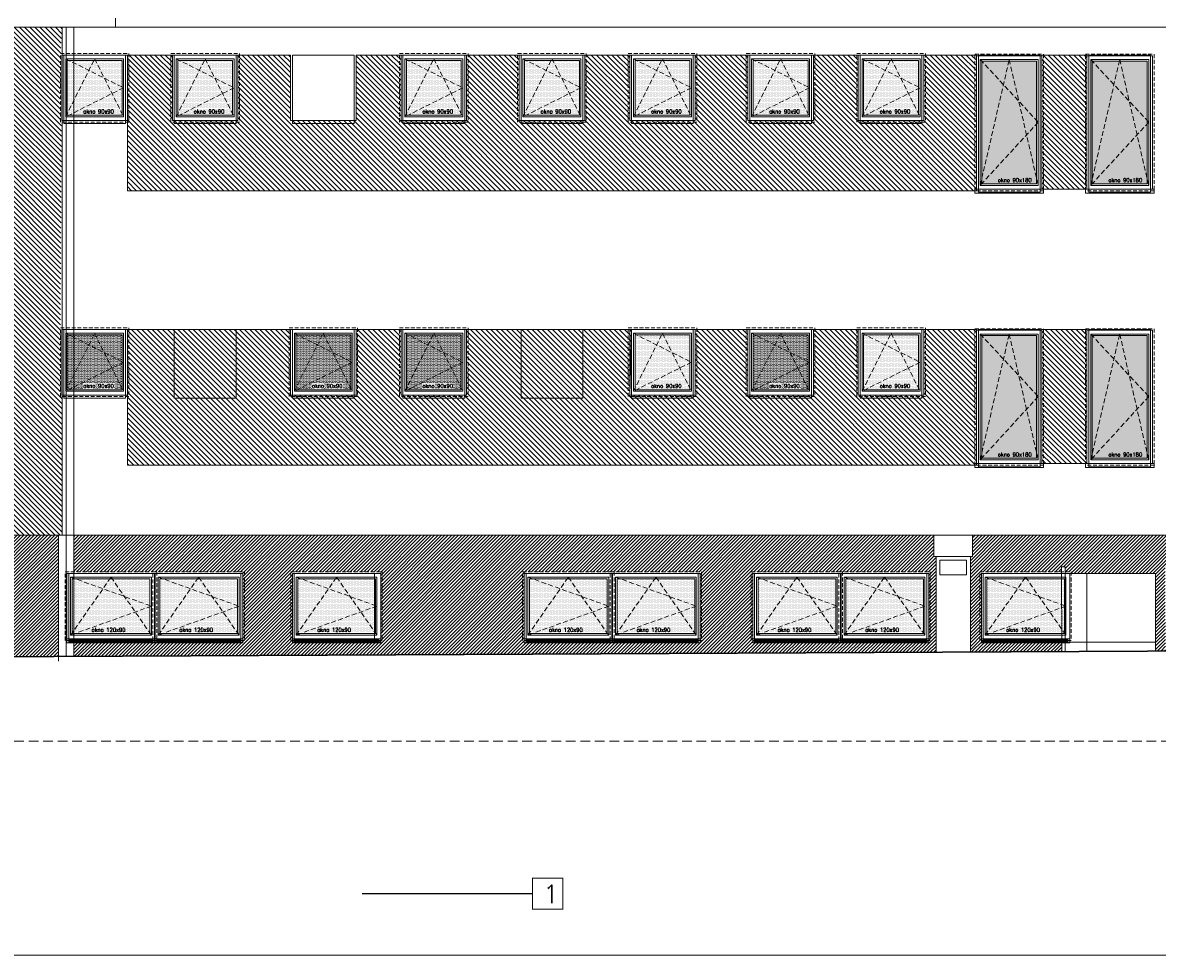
# Model space of a CAD drawing. Header units: millimetres. Extents: x 23192 to 177760, y -399809 to -79279.
# Tile 61 of 256: x 79166 to 80655, y -238865 to -237642. Entities that reach past the tile are written whole.
import ezdxf

# ---------------------------------------------------------------- set-up
doc = ezdxf.new("R2010")
doc.units = ezdxf.units.MM
for name, pattern in [('CACHE', [9.525, 6.35, -3.175]), ('CARKOVANA', [7.5, 5, -2.5]), ('HIDDEN', [9.525, 6.35, -3.175])]:
    doc.linetypes.add(name, pattern=pattern)
doc.layers.get('0').update_dxf_attribs({"lineweight": 0})
for name, color, linetype, lineweight in [('! opisy okien elewacja', 7, 'Continuous', 0), ('!! 0_ Istn-okna', 6, 'Continuous', 13), ('!! 0_ Istn-sciany', 3, 'Continuous', 30), ('!! 0_ WIDOK ELEWACJA', 4, 'Continuous', 0), ('!! 0_Istn-cienka', 4, 'Continuous', 9), ('!! 1_Hatch dach', 252, 'Continuous', 5), ('!! 2_NOWE OKNA WIDOk - remont', 140, 'Continuous', 5), ('!! 2_TYNK OBRYS', 252, 'Continuous', 13)]:
    doc.layers.add(name, color=color, linetype=linetype, lineweight=lineweight)
doc.layers.add('!! 1_ELEWACJA KOLOR', color=7, linetype='Continuous', lineweight=13, true_color=0x6888bb)
doc.layers.add('!! 2_ELEWACJA COKÓŁ', color=9, linetype='Continuous', lineweight=13, true_color=0x808080)
doc.layers.add('!!_1  OPISY ELEWACJE', color=250, linetype='Continuous')
doc.styles.add('TXT', font='simplex.shx')
pattern_1 = [(225, (130878.9713, -429739.2704), (2.24506403, -2.24506403), [])]

# ---------------------------------------------------------------- blocks, each defined once
blk = doc.blocks.new('okno 90x90')
at = {"layer": '!! 1_Hatch dach', "true_color": 0x575757}
h = blk.add_hatch(dxfattribs=at)
h.set_pattern_fill('DOTS', color=251)
h.set_pattern_definition([(0, (-9634.3096, -11214.1331), (0.79375, 1.5875), [0, -1.5875])])
h.paths.add_polyline_path([(7, 79), (79, 79), (79, 7), (7, 7)])
at = {"layer": '!! 0_ Istn-okna', "linetype": 'CARKOVANA', "lineweight": 5}
blk.add_lwpolyline([(-2, 88), (88, 88), (88, -2), (-2, -2)], close=True, dxfattribs=at)
at = {"layer": '!! 0_ Istn-okna'}
for points in [[(0, 86), (86, 86), (86, 0), (0, 0)], [(5, 81), (81, 81), (81, 5), (5, 5)], [(7, 79), (79, 79), (79, 7), (7, 7)]]:
    blk.add_lwpolyline(points, close=True, dxfattribs=at)
at = {"layer": '!! 1_Hatch dach', "color": 251, "linetype": 'CACHE', "true_color": 0x575757}
for points in [[(5, 5), (43, 81), (81, 5)], [(5, 81), (81, 43), (5, 5)]]:
    blk.add_lwpolyline(points, dxfattribs=at)
at = {"insert": (28.1, 14.4), "char_height": 5, "attachment_point": 1, "style": 'TXT'}
blk.add_mtext_dynamic_manual_height_columns('okno 90x90', width=52.63, gutter_width=75, heights=[0], dxfattribs=at)
blk = doc.blocks.new('okno 115x115')
at = {"layer": '!! 1_Hatch dach', "true_color": 0x575757}
h = blk.add_hatch(dxfattribs=at)
h.set_pattern_fill('DOTS', color=251, angle=360)
h.set_pattern_definition([(360, (-21873.4686, 1906.5186), (0.79375, 1.5875), [0, -1.5875])])
h.paths.add_polyline_path([(-12259.7, 13266.7), (-12157.7, 13266.7), (-12157.7, 13194.7), (-12259.7, 13194.7)])
h = blk.add_hatch(dxfattribs=at)
h.set_pattern_fill('ANSI31', color=251, scale=0.2, angle=360)
h.paths.add_polyline_path([(-12264.2, 13187.7), (-12153.2, 13187.7), (-12153.2, 13182.7), (-12264.2, 13182.7)])
at = {"layer": '!! 0_ Istn-okna', "linetype": 'CARKOVANA', "lineweight": 5}
blk.add_lwpolyline([(-12268.7, 13275.7), (-12148.7, 13275.7), (-12148.7, 13185.7), (-12268.7, 13185.7)], close=True, dxfattribs=at)
at = {"layer": '!! 0_ Istn-okna'}
for points in [[(-12266.7, 13273.7), (-12150.7, 13273.7), (-12150.7, 13187.7), (-12266.7, 13187.7)], [(-12261.7, 13268.7), (-12155.7, 13268.7), (-12155.7, 13192.7), (-12261.7, 13192.7)], [(-12259.7, 13266.7), (-12157.7, 13266.7), (-12157.7, 13194.7), (-12259.7, 13194.7)], [(-12266.7, 13187.7), (-12150.7, 13187.7), (-12150.7, 13182.7), (-12266.7, 13182.7)]]:
    blk.add_lwpolyline(points, close=True, dxfattribs=at)
at = {"layer": '!! 1_Hatch dach', "color": 251, "linetype": 'CACHE', "true_color": 0x575757}
for points in [[(-12261.7, 13192.7), (-12208.7, 13268.7), (-12155.7, 13192.7)], [(-12261.7, 13268.7), (-12155.7, 13230.7), (-12261.7, 13192.7)]]:
    blk.add_lwpolyline(points, dxfattribs=at)
at = {"insert": (-12234.1, 13202.1), "char_height": 5, "attachment_point": 1, "style": 'TXT'}
blk.add_mtext_dynamic_manual_height_columns('okno 120x90', width=52.63, gutter_width=75, heights=[0], dxfattribs=at)
blk = doc.blocks.new('okno 90x180')
at = {"layer": '!! 1_Hatch dach', "true_color": 0x575757}
h = blk.add_hatch(dxfattribs=at)
h.set_pattern_fill('DOTS', color=251)
h.set_pattern_definition([(0, (-9632.3096, -11392.1331), (0.79375, 1.5875), [0, -1.5875])])
h.paths.add_polyline_path([(9, -10), (81, -10), (81, -171), (9, -171)])
at = {"layer": '!! 0_ Istn-okna', "linetype": 'CARKOVANA', "lineweight": 5}
blk.add_lwpolyline([(0, -1), (90, -1), (90, -180), (0, -180)], close=True, dxfattribs=at)
at = {"layer": '!! 0_ Istn-okna'}
for points in [[(2, -3), (88, -3), (88, -178), (2, -178)], [(7, -8), (83, -8), (83, -173), (7, -173)], [(9, -10), (81, -10), (81, -171), (9, -171)], [(0, -178), (90, -178), (90, -183), (0, -183)]]:
    blk.add_lwpolyline(points, close=True, dxfattribs=at)
at = {"layer": '!! 1_Hatch dach', "color": 251, "linetype": 'CACHE', "true_color": 0x575757}
for points in [[(7, -173), (45, -8), (83, -173)], [(7, -8), (83, -90), (7, -173)]]:
    blk.add_lwpolyline(points, dxfattribs=at)
at = {"insert": (30.1, -163.6), "char_height": 5, "attachment_point": 1, "style": 'TXT'}
blk.add_mtext_dynamic_manual_height_columns('okno 90x180', width=52.63, gutter_width=75, heights=[0], dxfattribs=at)

msp = doc.modelspace()

# ---------------------------------------------------------------- hatches: boundary and pattern name
at = {"layer": '!! 1_ELEWACJA KOLOR', "true_color": 0xa78758}
h = msp.add_hatch(dxfattribs=at)
h.set_pattern_fill('ANSI31', color=45, scale=1.5, angle=-90)
h.paths.add_polyline_path([(78269.25991, -238314.26576), (79218.25991, -238314.26576), (79218.25991, -238132.26576), (79215.75991, -238132.26576), (79215.75991, -238042.26576), (79217.47132, -237772.26576), (79215.75991, -237772.26576), (79215.75991, -237682.26576), (79218.25991, -237647.85452), (78244.25991, -237647.85452), (78244.25991, -237891.63335), (78244.25991, -237912.26576), (78228.92991, -237912.26576), (78228.92991, -237937.53761), (78269.25991, -237954.26576)])
h.paths.add_polyline_path([(78913.75991, -238042.26576), (79003.75991, -238042.26576), (79003.75991, -238222.26576), (78999.25991, -238222.26576), (78999.25991, -238224.26576), (78918.25991, -238224.26576), (78918.25991, -238222.26576), (78913.75991, -238222.26576)], flags=16)
h.paths.add_polyline_path([(78915.75991, -238044.26576), (79001.75991, -238044.26576), (79001.75991, -238220.26576), (78915.75991, -238220.26576)], flags=0)
h.paths.add_polyline_path([(78920.75991, -238049.26576), (78996.75991, -238049.26576), (78996.75991, -238215.26576), (78920.75991, -238215.26576)], flags=0)
h.paths.add_polyline_path([(78922.59124, -238051.26576), (78958.30208, -238051.26576), (78958.75991, -238049.26576), (78959.21774, -238051.26576), (78994.75991, -238051.26576), (78994.75991, -238130.08155), (78996.75991, -238132.26576), (78994.75991, -238134.44997), (78994.75991, -238206.52891), (78996.30208, -238213.26576), (78922.59124, -238213.26576), (78920.75991, -238215.26576), (78922.75991, -238206.52891), (78922.75991, -238051.44997)], flags=0)
h.paths.add_polyline_path([(78848.75991, -238042.26576), (78848.75991, -238222.26576), (78844.25991, -238222.26576), (78844.25991, -238224.26576), (78763.25991, -238224.26576), (78763.25991, -238222.26576), (78758.75991, -238222.26576), (78758.75991, -238042.26576)], flags=16)
h.paths.add_polyline_path([(78846.75991, -238044.26576), (78846.75991, -238220.26576), (78760.75991, -238220.26576), (78760.75991, -238044.26576)], flags=0)
h.paths.add_polyline_path([(78918.25991, -237864.26576), (78918.25991, -237862.26576), (78913.75991, -237862.26576), (78844.25991, -237862.26576), (78844.25991, -237864.26576), (78763.25991, -237864.26576), (78763.25991, -237862.26576), (78758.75991, -237862.26576), (78699.25991, -237862.26576), (78699.25991, -237864.26576), (78618.25991, -237864.26576), (78618.25991, -237862.26576), (78613.75991, -237862.26576), (78544.25991, -237862.26576), (78544.25991, -237864.26576), (78463.25991, -237864.26576), (78463.25991, -237862.26576), (78458.75991, -237862.26576), (78399.25991, -237862.26576), (78399.25991, -237864.26576), (78318.25991, -237864.26576), (78318.25991, -237862.26576), (78313.75991, -237862.26576), (78313.75991, -237682.26576), (78403.75991, -237682.26576), (78403.75991, -237862.26576), (78458.75991, -237862.26576), (78458.75991, -237682.26576), (78548.75991, -237682.26576), (78548.75991, -237862.26576), (78613.75991, -237862.26576), (78613.75991, -237682.26576), (78703.75991, -237682.26576), (78703.75991, -237862.26576), (78758.75991, -237862.26576), (78758.75991, -237682.26576), (78848.75991, -237682.26576), (78848.75991, -237862.26576), (78913.75991, -237862.26576), (78913.75991, -237682.26576), (79003.75991, -237682.26576), (79003.75991, -237862.26576), (79058.75991, -237862.26576), (79058.75991, -237682.26576), (79148.75991, -237682.26576), (79148.75991, -237862.26576), (79144.25991, -237862.26576), (79144.25991, -237864.26576), (79063.25991, -237864.26576), (79063.25991, -237862.26576), (79058.75991, -237862.26576), (78999.25991, -237862.26576), (78999.25991, -237864.26576)], flags=16)
h.paths.add_polyline_path([(78841.75991, -238049.26576), (78841.75991, -238215.26576), (78765.75991, -238215.26576), (78765.75991, -238049.26576)], flags=0)
h.paths.add_polyline_path([(78915.75991, -237860.26576), (78915.75991, -237684.26576), (79001.75991, -237684.26576), (79001.75991, -237860.26576)], flags=0)
h.paths.add_polyline_path([(78839.75991, -238051.26576), (78839.75991, -238130.08155), (78841.75991, -238132.26576), (78839.75991, -238134.44997), (78839.75991, -238206.52891), (78841.30208, -238213.26576), (78767.59124, -238213.26576), (78765.75991, -238215.26576), (78767.75991, -238206.52891), (78767.75991, -238051.44997), (78767.59124, -238051.26576), (78803.30208, -238051.26576), (78803.75991, -238049.26576), (78804.21774, -238051.26576)], flags=0)
h.paths.add_polyline_path([(78920.75991, -237855.26576), (78920.75991, -237689.26576), (78996.75991, -237689.26576), (78996.75991, -237855.26576)], flags=0)
h.paths.add_polyline_path([(78920.75991, -237855.26576), (78922.75991, -237846.52891), (78922.75991, -237691.44997), (78922.59124, -237691.26576), (78958.30208, -237691.26576), (78958.75991, -237689.26576), (78959.21774, -237691.26576), (78994.75991, -237691.26576), (78994.75991, -237770.08155), (78996.75991, -237772.26576), (78994.75991, -237774.44997), (78994.75991, -237846.52891), (78996.30208, -237853.26576), (78922.59124, -237853.26576)], flags=0)
h.paths.add_polyline_path([(78846.75991, -237860.26576), (78760.75991, -237860.26576), (78760.75991, -237684.26576), (78846.75991, -237684.26576)], flags=0)
h.paths.add_polyline_path([(78841.75991, -237855.26576), (78765.75991, -237855.26576), (78765.75991, -237689.26576), (78841.75991, -237689.26576)], flags=0)
h.paths.add_polyline_path([(78841.30208, -237853.26576), (78767.59124, -237853.26576), (78765.75991, -237855.26576), (78767.75991, -237846.52891), (78767.75991, -237691.44997), (78767.59124, -237691.26576), (78803.30208, -237691.26576), (78803.75991, -237689.26576), (78804.21774, -237691.26576), (78839.75991, -237691.26576), (78839.75991, -237770.08155), (78841.75991, -237772.26576), (78839.75991, -237774.44997), (78839.75991, -237846.52891)], flags=0)
h.paths.add_polyline_path([(79058.75991, -238042.26576), (79148.75991, -238042.26576), (79148.75991, -238222.26576), (79144.25991, -238222.26576), (79144.25991, -238224.26576), (79063.25991, -238224.26576), (79063.25991, -238222.26576), (79058.75991, -238222.26576)], flags=16)
h.paths.add_polyline_path([(79060.75991, -238044.26576), (79146.75991, -238044.26576), (79146.75991, -238220.26576), (79060.75991, -238220.26576)], flags=0)
h.paths.add_polyline_path([(79065.75991, -238049.26576), (79141.75991, -238049.26576), (79141.75991, -238215.26576), (79065.75991, -238215.26576)], flags=0)
h.paths.add_polyline_path([(79067.59124, -238051.26576), (79103.30208, -238051.26576), (79103.75991, -238049.26576), (79104.21774, -238051.26576), (79139.75991, -238051.26576), (79139.75991, -238130.08155), (79141.75991, -238132.26576), (79139.75991, -238134.44997), (79139.75991, -238206.52891), (79141.30208, -238213.26576), (79067.59124, -238213.26576), (79065.75991, -238215.26576), (79067.75991, -238206.52891), (79067.75991, -238051.44997)], flags=0)
h.paths.add_polyline_path([(79060.75991, -237860.26576), (79060.75991, -237684.26576), (79146.75991, -237684.26576), (79146.75991, -237860.26576)], flags=0)
h.paths.add_polyline_path([(79065.75991, -237855.26576), (79065.75991, -237689.26576), (79141.75991, -237689.26576), (79141.75991, -237855.26576)], flags=0)
h.paths.add_polyline_path([(79065.75991, -237855.26576), (79067.75991, -237846.52891), (79067.75991, -237691.44997), (79067.59124, -237691.26576), (79103.30208, -237691.26576), (79103.75991, -237689.26576), (79104.21774, -237691.26576), (79139.75991, -237691.26576), (79139.75991, -237770.08155), (79141.75991, -237772.26576), (79139.75991, -237774.44997), (79139.75991, -237846.52891), (79141.30208, -237853.26576), (79067.59124, -237853.26576)], flags=0)
h.paths.add_polyline_path([(78703.75991, -238042.26576), (78703.75991, -238222.26576), (78699.25991, -238222.26576), (78699.25991, -238224.26576), (78618.25991, -238224.26576), (78618.25991, -238222.26576), (78613.75991, -238222.26576), (78613.75991, -238042.26576)], flags=16)
h.paths.add_polyline_path([(78701.75991, -238044.26576), (78701.75991, -238220.26576), (78615.75991, -238220.26576), (78615.75991, -238044.26576)], flags=0)
h.paths.add_polyline_path([(78696.75991, -238049.26576), (78696.75991, -238215.26576), (78620.75991, -238215.26576), (78620.75991, -238049.26576)], flags=0)
h.paths.add_polyline_path([(78694.75991, -238051.26576), (78694.75991, -238130.08155), (78696.75991, -238132.26576), (78694.75991, -238134.44997), (78694.75991, -238206.52891), (78696.30208, -238213.26576), (78622.59124, -238213.26576), (78620.75991, -238215.26576), (78622.75991, -238206.52891), (78622.75991, -238051.44997), (78622.59124, -238051.26576), (78658.30208, -238051.26576), (78658.75991, -238049.26576), (78659.21774, -238051.26576)], flags=0)
h.paths.add_polyline_path([(78701.75991, -237860.26576), (78615.75991, -237860.26576), (78615.75991, -237684.26576), (78701.75991, -237684.26576)], flags=0)
h.paths.add_polyline_path([(78696.75991, -237855.26576), (78620.75991, -237855.26576), (78620.75991, -237689.26576), (78696.75991, -237689.26576)], flags=0)
h.paths.add_polyline_path([(78696.30208, -237853.26576), (78622.59124, -237853.26576), (78620.75991, -237855.26576), (78622.75991, -237846.52891), (78622.75991, -237691.44997), (78622.59124, -237691.26576), (78658.30208, -237691.26576), (78658.75991, -237689.26576), (78659.21774, -237691.26576), (78694.75991, -237691.26576), (78694.75991, -237770.08155), (78696.75991, -237772.26576), (78694.75991, -237774.44997), (78694.75991, -237846.52891)], flags=0)
h.paths.add_polyline_path([(78548.75991, -238042.26576), (78548.75991, -238222.26576), (78544.25991, -238222.26576), (78544.25991, -238224.26576), (78463.25991, -238224.26576), (78463.25991, -238222.26576), (78458.75991, -238222.26576), (78458.75991, -238042.26576)], flags=16)
h.paths.add_polyline_path([(78546.75991, -238044.26576), (78546.75991, -238220.26576), (78460.75991, -238220.26576), (78460.75991, -238044.26576)], flags=0)
h.paths.add_polyline_path([(78541.75991, -238049.26576), (78541.75991, -238215.26576), (78465.75991, -238215.26576), (78465.75991, -238049.26576)], flags=0)
h.paths.add_polyline_path([(78546.75991, -237860.26576), (78460.75991, -237860.26576), (78460.75991, -237684.26576), (78546.75991, -237684.26576)], flags=0)
h.paths.add_polyline_path([(78539.75991, -238051.26576), (78539.75991, -238130.08155), (78541.75991, -238132.26576), (78539.75991, -238134.44997), (78539.75991, -238206.52891), (78541.30208, -238213.26576), (78467.59124, -238213.26576), (78465.75991, -238215.26576), (78467.75991, -238206.52891), (78467.75991, -238051.44997), (78467.59124, -238051.26576), (78503.30208, -238051.26576), (78503.75991, -238049.26576), (78504.21774, -238051.26576)], flags=0)
h.paths.add_polyline_path([(78541.75991, -237855.26576), (78465.75991, -237855.26576), (78465.75991, -237689.26576), (78541.75991, -237689.26576)], flags=0)
h.paths.add_polyline_path([(78541.30208, -237853.26576), (78467.59124, -237853.26576), (78465.75991, -237855.26576), (78467.75991, -237846.52891), (78467.75991, -237691.44997), (78467.59124, -237691.26576), (78503.30208, -237691.26576), (78503.75991, -237689.26576), (78504.21774, -237691.26576), (78539.75991, -237691.26576), (78539.75991, -237770.08155), (78541.75991, -237772.26576), (78539.75991, -237774.44997), (78539.75991, -237846.52891)], flags=0)
h.paths.add_polyline_path([(78403.75991, -238042.26576), (78403.75991, -238222.26576), (78399.25991, -238222.26576), (78399.25991, -238224.26576), (78318.25991, -238224.26576), (78318.25991, -238222.26576), (78313.75991, -238222.26576), (78313.75991, -238042.26576)], flags=16)
h.paths.add_polyline_path([(78401.75991, -238044.26576), (78401.75991, -238220.26576), (78315.75991, -238220.26576), (78315.75991, -238044.26576)], flags=0)
h.paths.add_polyline_path([(78401.75991, -237860.26576), (78315.75991, -237860.26576), (78315.75991, -237684.26576), (78401.75991, -237684.26576)], flags=0)
h.paths.add_polyline_path([(78396.75991, -238049.26576), (78396.75991, -238215.26576), (78320.75991, -238215.26576), (78320.75991, -238049.26576)], flags=0)
h.paths.add_polyline_path([(78394.75991, -238051.26576), (78394.75991, -238130.08155), (78396.75991, -238132.26576), (78394.75991, -238134.44997), (78394.75991, -238206.52891), (78396.30208, -238213.26576), (78322.59124, -238213.26576), (78320.75991, -238215.26576), (78322.75991, -238206.52891), (78322.75991, -238051.44997), (78322.59124, -238051.26576), (78358.30208, -238051.26576), (78358.75991, -238049.26576), (78359.21774, -238051.26576)], flags=0)
h.paths.add_polyline_path([(78396.75991, -237855.26576), (78320.75991, -237855.26576), (78320.75991, -237689.26576), (78396.75991, -237689.26576)], flags=0)
h.paths.add_polyline_path([(78396.30208, -237853.26576), (78322.59124, -237853.26576), (78320.75991, -237855.26576), (78322.75991, -237846.52891), (78322.75991, -237691.44997), (78322.59124, -237691.26576), (78358.30208, -237691.26576), (78358.75991, -237689.26576), (78359.21774, -237691.26576), (78394.75991, -237691.26576), (78394.75991, -237770.08155), (78396.75991, -237772.26576), (78394.75991, -237774.44997), (78394.75991, -237846.52891)], flags=0)
h.paths.add_polyline_path([(79087.58766, -238212.10613), (79137.70671, -238212.10613), (79137.70671, -238204.60613), (79087.58766, -238204.60613)], flags=8)
h.paths.add_polyline_path([(78942.58766, -238212.10613), (78992.70671, -238212.10613), (78992.70671, -238204.60613), (78942.58766, -238204.60613)], flags=8)
h.paths.add_polyline_path([(78787.58766, -238212.10613), (78837.70671, -238212.10613), (78837.70671, -238204.60613), (78787.58766, -238204.60613)], flags=8)
h.paths.add_polyline_path([(78642.58766, -238212.10613), (78692.70671, -238212.10613), (78692.70671, -238204.60613), (78642.58766, -238204.60613)], flags=8)
h.paths.add_polyline_path([(78487.58766, -238212.10613), (78537.70671, -238212.10613), (78537.70671, -238204.60613), (78487.58766, -238204.60613)], flags=8)
h.paths.add_polyline_path([(78342.58766, -238212.10613), (78392.70671, -238212.10613), (78392.70671, -238204.60613), (78342.58766, -238204.60613)], flags=8)
h.paths.add_polyline_path([(79087.58766, -237852.10613), (79137.70671, -237852.10613), (79137.70671, -237844.60613), (79087.58766, -237844.60613)], flags=8)
h.paths.add_polyline_path([(78942.58766, -237852.10613), (78992.70671, -237852.10613), (78992.70671, -237844.60613), (78942.58766, -237844.60613)], flags=8)
h.paths.add_polyline_path([(78787.58766, -237852.10613), (78837.70671, -237852.10613), (78837.70671, -237844.60613), (78787.58766, -237844.60613)], flags=8)
h.paths.add_polyline_path([(78642.58766, -237852.10613), (78692.70671, -237852.10613), (78692.70671, -237844.60613), (78642.58766, -237844.60613)], flags=8)
h.paths.add_polyline_path([(78487.58766, -237852.10613), (78537.70671, -237852.10613), (78537.70671, -237844.60613), (78487.58766, -237844.60613)], flags=8)
h.paths.add_polyline_path([(78342.58766, -237852.10613), (78392.70671, -237852.10613), (78392.70671, -237844.60613), (78342.58766, -237844.60613)], flags=8)
h = msp.add_hatch(dxfattribs=at)
h.set_pattern_fill('ANSI31', color=45, scale=1.5, angle=-90)
h.paths.add_polyline_path([(79303.75991, -237684.26576), (79303.75991, -237862.26576), (80417.75991, -237862.26576), (80417.75991, -237684.26576), (80348.75991, -237684.26576), (80348.75991, -237770.26576), (80262.75991, -237770.26576), (80262.75991, -237684.26576), (80203.75991, -237684.26576), (80203.75991, -237770.26576), (80117.75991, -237770.26576), (80117.75991, -237684.26576), (80048.75991, -237684.26576), (80048.75991, -237770.26576), (79962.75991, -237770.26576), (79962.75991, -237684.26576), (79903.75991, -237684.26576), (79903.75991, -237770.26576), (79817.75991, -237770.26576), (79817.75991, -237684.26576), (79748.75991, -237684.26576), (79748.75991, -237770.26576), (79662.75991, -237770.26576), (79662.75991, -237684.26576), (79603.75991, -237684.26576), (79603.75991, -237770.26576), (79517.75991, -237770.26576), (79517.75991, -237684.26576), (79448.75991, -237684.26576), (79448.75991, -237770.26576), (79362.75991, -237770.26576), (79362.75991, -237684.26576)])
h = msp.add_hatch(dxfattribs=at)
h.set_pattern_fill('ANSI31', color=45, scale=1.5, angle=-90)
h.paths.add_polyline_path([(80503.75991, -237684.26576), (80562.75991, -237684.26576), (80562.75991, -237860.26576), (80503.75991, -237860.26576)])
h = msp.add_hatch(dxfattribs=at)
h.set_pattern_fill('ANSI31', color=45, scale=1.5, angle=-90)
h.paths.add_polyline_path([(79303.75991, -238044.26576), (79303.75991, -238222.26576), (80417.75991, -238222.26576), (80417.75991, -238044.26576), (80348.75991, -238044.26576), (80348.75991, -238130.26576), (80262.75991, -238130.26576), (80262.75991, -238044.26576), (80203.75991, -238044.26576), (80203.75991, -238130.26576), (80117.75991, -238130.26576), (80117.75991, -238044.26576), (80048.75991, -238044.26576), (80048.75991, -238130.26576), (79962.75991, -238130.26576), (79965.25991, -238044.26576), (79748.75991, -238044.26576), (79748.75991, -238130.26576), (79662.75991, -238130.26576), (79662.75991, -238044.26576), (79603.75991, -238044.26576), (79603.75991, -238130.26576), (79517.75991, -238130.26576), (79517.75991, -238044.26576)])
h = msp.add_hatch(dxfattribs=at)
h.set_pattern_fill('ANSI31', color=45, scale=1.5, angle=-90)
h.paths.add_polyline_path([(80503.75991, -238044.26576), (80562.75991, -238044.26576), (80562.75991, -238220.26576), (80503.75991, -238220.26576)])
at = {"layer": '!! 2_ELEWACJA COKÓŁ', "true_color": 0x2b2b2c}
h = msp.add_hatch(dxfattribs=at)
h.set_pattern_fill('ANSI31', color=250, angle=180)
h.set_pattern_definition(pattern_1)
h.paths.add_polyline_path([(78269.25991, -238477.7677), (79213.25991, -238473.17626), (79213.25991, -238314.26576), (78269.25991, -238314.26576)])
h.paths.add_polyline_path([(78739.25991, -238362.26576), (78854.25991, -238362.26576), (78854.25991, -238452.26576), (78852.25991, -238452.26576), (78852.25991, -238454.26576), (78626.25991, -238454.26576), (78626.25991, -238452.26576), (78624.25991, -238452.26576), (78624.25991, -238362.26576)], flags=16)
h.paths.add_polyline_path([(78737.25991, -238364.26576), (78737.25991, -238450.26576), (78626.25991, -238450.26576), (78626.25991, -238364.26576)], flags=0)
h.paths.add_polyline_path([(78732.25991, -238369.26576), (78732.25991, -238445.26576), (78631.25991, -238445.26576), (78631.25991, -238369.26576)], flags=0)
h.paths.add_polyline_path([(78680.43096, -238371.26576), (78681.75991, -238369.26576), (78683.08886, -238371.26576), (78730.25991, -238371.26576), (78730.25991, -238406.51328), (78732.25991, -238407.26576), (78730.25991, -238408.01823), (78730.25991, -238442.25586), (78730.93096, -238443.26576), (78636.5757, -238443.26576), (78631.25991, -238445.26576), (78633.25991, -238442.25586), (78633.25991, -238371.26576)], flags=0)
h.paths.add_polyline_path([(78554.25991, -238362.26576), (78554.25991, -238452.26576), (78552.25991, -238452.26576), (78552.25991, -238454.26576), (78326.25991, -238454.26576), (78326.25991, -238452.26576), (78324.25991, -238452.26576), (78324.25991, -238362.26576), (78439.25991, -238362.26576)], flags=16)
h.paths.add_polyline_path([(78552.25991, -238364.26576), (78552.25991, -238450.26576), (78441.25991, -238450.26576), (78441.25991, -238364.26576)], flags=0)
h.paths.add_polyline_path([(78547.25991, -238369.26576), (78547.25991, -238445.26576), (78446.25991, -238445.26576), (78446.25991, -238369.26576)], flags=0)
h.paths.add_polyline_path([(78741.25991, -238364.26576), (78852.25991, -238364.26576), (78852.25991, -238450.26576), (78741.25991, -238450.26576)], flags=0)
h.paths.add_polyline_path([(78545.25991, -238371.26576), (78545.25991, -238406.51328), (78547.25991, -238407.26576), (78545.25991, -238408.01823), (78545.25991, -238442.25586), (78545.93096, -238443.26576), (78451.5757, -238443.26576), (78446.25991, -238445.26576), (78448.25991, -238442.25586), (78448.25991, -238371.26576), (78495.43096, -238371.26576), (78496.75991, -238369.26576), (78498.08886, -238371.26576)], flags=0)
h.paths.add_polyline_path([(78746.25991, -238369.26576), (78847.25991, -238369.26576), (78847.25991, -238445.26576), (78746.25991, -238445.26576)], flags=0)
h.paths.add_polyline_path([(78795.43096, -238371.26576), (78796.75991, -238369.26576), (78798.08886, -238371.26576), (78845.25991, -238371.26576), (78845.25991, -238406.51328), (78847.25991, -238407.26576), (78845.25991, -238408.01823), (78845.25991, -238442.25586), (78845.93096, -238443.26576), (78751.5757, -238443.26576), (78746.25991, -238445.26576), (78748.25991, -238442.25586), (78748.25991, -238371.26576)], flags=0)
h.paths.add_polyline_path([(78437.25991, -238364.26576), (78437.25991, -238450.26576), (78326.25991, -238450.26576), (78326.25991, -238364.26576)], flags=0)
h.paths.add_polyline_path([(78432.25991, -238369.26576), (78432.25991, -238445.26576), (78331.25991, -238445.26576), (78331.25991, -238369.26576)], flags=0)
h.paths.add_polyline_path([(78430.25991, -238371.26576), (78430.25991, -238406.51328), (78432.25991, -238407.26576), (78430.25991, -238408.01823), (78430.25991, -238442.25586), (78430.93096, -238443.26576), (78336.5757, -238443.26576), (78331.25991, -238445.26576), (78333.25991, -238442.25586), (78333.25991, -238371.26576), (78380.43096, -238371.26576), (78381.75991, -238369.26576), (78383.08886, -238371.26576)], flags=0)
h.paths.add_polyline_path([(78924.25991, -238362.26576), (79039.25991, -238362.26576), (79154.25991, -238362.26576), (79154.25991, -238452.26576), (79152.25991, -238452.26576), (79152.25991, -238454.26576), (78926.25991, -238454.26576), (78926.25991, -238452.26576), (78924.25991, -238452.26576)], flags=16)
h.paths.add_polyline_path([(78926.25991, -238364.26576), (79037.25991, -238364.26576), (79037.25991, -238450.26576), (78926.25991, -238450.26576)], flags=0)
h.paths.add_polyline_path([(78931.25991, -238369.26576), (79032.25991, -238369.26576), (79032.25991, -238445.26576), (78931.25991, -238445.26576)], flags=0)
h.paths.add_polyline_path([(78980.43096, -238371.26576), (78981.75991, -238369.26576), (78983.08886, -238371.26576), (79030.25991, -238371.26576), (79030.25991, -238406.51328), (79032.25991, -238407.26576), (79030.25991, -238408.01823), (79030.25991, -238442.25586), (79030.93096, -238443.26576), (78936.5757, -238443.26576), (78931.25991, -238445.26576), (78933.25991, -238442.25586), (78933.25991, -238371.26576)], flags=0)
h.paths.add_polyline_path([(79041.25991, -238364.26576), (79152.25991, -238364.26576), (79152.25991, -238450.26576), (79041.25991, -238450.26576)], flags=0)
h.paths.add_polyline_path([(79046.25991, -238369.26576), (79147.25991, -238369.26576), (79147.25991, -238445.26576), (79046.25991, -238445.26576)], flags=0)
h.paths.add_polyline_path([(79095.43096, -238371.26576), (79096.75991, -238369.26576), (79098.08886, -238371.26576), (79145.25991, -238371.26576), (79145.25991, -238406.51328), (79147.25991, -238407.26576), (79145.25991, -238408.01823), (79145.25991, -238442.25586), (79145.93096, -238443.26576), (79051.5757, -238443.26576), (79046.25991, -238445.26576), (79048.25991, -238442.25586), (79048.25991, -238371.26576)], flags=0)
h.paths.add_polyline_path([(77961.25991, -238479.26576), (78259.25991, -238477.81634), (78259.25991, -238314.26576), (77961.25991, -238314.26576)])
h.paths.add_polyline_path([(78254.25991, -238362.26576), (78254.25991, -238452.26576), (78252.25991, -238452.26576), (78252.25991, -238454.26576), (78026.25991, -238454.26576), (78026.25991, -238452.26576), (78024.25991, -238452.26576), (78024.25991, -238362.26576), (78139.25991, -238362.26576)], flags=16)
h.paths.add_polyline_path([(78252.25991, -238364.26576), (78252.25991, -238450.26576), (78141.25991, -238450.26576), (78141.25991, -238364.26576)], flags=0)
h.paths.add_polyline_path([(78247.25991, -238369.26576), (78247.25991, -238445.26576), (78146.25991, -238445.26576), (78146.25991, -238369.26576)], flags=0)
h.paths.add_polyline_path([(78196.75991, -238369.26576), (78198.08886, -238371.26576), (78245.25991, -238371.26576), (78245.25991, -238406.51328), (78247.25991, -238407.26576), (78245.25991, -238408.01823), (78245.25991, -238442.25586), (78245.93096, -238443.26576), (78151.5757, -238443.26576), (78146.25991, -238445.26576), (78148.25991, -238442.25586), (78148.25991, -238371.26576), (78195.43096, -238371.26576)], flags=0)
h.paths.add_polyline_path([(78137.25991, -238364.26576), (78137.25991, -238450.26576), (78026.25991, -238450.26576), (78026.25991, -238364.26576)], flags=0)
h.paths.add_polyline_path([(78132.25991, -238369.26576), (78132.25991, -238445.26576), (78031.25991, -238445.26576), (78031.25991, -238369.26576)], flags=0)
h.paths.add_polyline_path([(78130.25991, -238371.26576), (78130.25991, -238406.51328), (78132.25991, -238407.26576), (78130.25991, -238408.01823), (78130.25991, -238442.25586), (78130.93096, -238443.26576), (78036.5757, -238443.26576), (78031.25991, -238445.26576), (78033.25991, -238442.25586), (78033.25991, -238371.26576), (78080.43096, -238371.26576), (78081.75991, -238369.26576), (78083.08886, -238371.26576)], flags=0)
h.paths.add_polyline_path([(79070.08766, -238442.10613), (79119.25433, -238442.10613), (79119.25433, -238434.60613), (79070.08766, -238434.60613)], flags=8)
h.paths.add_polyline_path([(78955.08766, -238442.10613), (79004.25433, -238442.10613), (79004.25433, -238434.60613), (78955.08766, -238434.60613)], flags=8)
h.paths.add_polyline_path([(78770.08766, -238442.10613), (78819.25433, -238442.10613), (78819.25433, -238434.60613), (78770.08766, -238434.60613)], flags=8)
h.paths.add_polyline_path([(78655.08766, -238442.10613), (78704.25433, -238442.10613), (78704.25433, -238434.60613), (78655.08766, -238434.60613)], flags=8)
h.paths.add_polyline_path([(78470.08766, -238442.10613), (78519.25433, -238442.10613), (78519.25433, -238434.60613), (78470.08766, -238434.60613)], flags=8)
h.paths.add_polyline_path([(78355.08766, -238442.10613), (78404.25433, -238442.10613), (78404.25433, -238434.60613), (78355.08766, -238434.60613)], flags=8)
h.paths.add_polyline_path([(78170.08766, -238442.10613), (78219.25433, -238442.10613), (78219.25433, -238434.60613), (78170.08766, -238434.60613)], flags=8)
h.paths.add_polyline_path([(78055.08766, -238442.10613), (78104.25433, -238442.10613), (78104.25433, -238434.60613), (78055.08766, -238434.60613)], flags=8)
h = msp.add_hatch(dxfattribs=at)
h.set_pattern_fill('ANSI31', color=250, angle=180)
h.set_pattern_definition(pattern_1)
h.paths.add_polyline_path([(79233.25991, -238362.26576), (79339.75331, -238362.26576), (79454.75331, -238362.26576), (79454.75331, -238452.26576), (79452.75331, -238452.26576), (79452.75331, -238454.26576), (79233.25991, -238454.26576), (79233.25991, -238473.07899), (80364.75331, -238467.57561), (80364.75331, -238341.92238), (80361.75331, -238341.92238), (80361.75331, -238314.26576), (79233.25991, -238314.26576)])
h.paths.add_polyline_path([(79824.75331, -238362.26576), (79939.75331, -238362.26576), (80054.75331, -238362.26576), (80054.75331, -238452.26576), (80052.75331, -238452.26576), (80052.75331, -238454.26576), (79826.75331, -238454.26576), (79826.75331, -238452.26576), (79824.75331, -238452.26576)], flags=16)
h.paths.add_polyline_path([(79826.75331, -238364.26576), (79937.75331, -238364.26576), (79937.75331, -238450.26576), (79826.75331, -238450.26576)], flags=0)
h.paths.add_polyline_path([(79831.75331, -238369.26576), (79932.75331, -238369.26576), (79932.75331, -238445.26576), (79831.75331, -238445.26576)], flags=0)
h.paths.add_polyline_path([(79880.92437, -238371.26576), (79882.25331, -238369.26576), (79883.58226, -238371.26576), (79930.75331, -238371.26576), (79930.75331, -238406.51328), (79932.75331, -238407.26576), (79930.75331, -238408.01823), (79930.75331, -238442.25586), (79931.42437, -238443.26576), (79837.0691, -238443.26576), (79831.75331, -238445.26576), (79833.75331, -238442.25586), (79833.75331, -238371.26576)], flags=0)
h.paths.add_polyline_path([(79635.75331, -238362.26576), (79635.75331, -238452.26576), (79627.75331, -238452.26576), (79627.75331, -238454.26576), (79522.75331, -238454.26576), (79522.75331, -238452.26576), (79520.75331, -238452.26576), (79520.75331, -238362.26576)], flags=16)
h.paths.add_polyline_path([(79633.75331, -238364.26576), (79633.75331, -238450.26576), (79522.75331, -238450.26576), (79522.75331, -238364.26576)], flags=0)
h.paths.add_polyline_path([(79628.75331, -238369.26576), (79628.75331, -238445.26576), (79527.75331, -238445.26576), (79527.75331, -238369.26576)], flags=0)
h.paths.add_polyline_path([(79626.75331, -238371.26576), (79626.75331, -238406.51329), (79628.75331, -238407.26576), (79626.75331, -238408.01824), (79626.75331, -238442.25586), (79627.42437, -238443.26576), (79533.0691, -238443.26576), (79527.75331, -238445.26576), (79529.75331, -238442.25586), (79529.75331, -238371.26576), (79576.92437, -238371.26576), (79578.25331, -238369.26576), (79579.58226, -238371.26576)], flags=0)
h.paths.add_polyline_path([(79941.75331, -238364.26576), (80052.75331, -238364.26576), (80052.75331, -238450.26576), (79941.75331, -238450.26576)], flags=0)
h.paths.add_polyline_path([(79946.75331, -238369.26576), (80047.75331, -238369.26576), (80047.75331, -238445.26576), (79946.75331, -238445.26576)], flags=0)
h.paths.add_polyline_path([(79995.92437, -238371.26576), (79997.25331, -238369.26576), (79998.58226, -238371.26576), (80045.75331, -238371.26576), (80045.75331, -238406.51328), (80047.75331, -238407.26576), (80045.75331, -238408.01823), (80045.75331, -238442.25586), (80046.42437, -238443.26576), (79952.0691, -238443.26576), (79946.75331, -238445.26576), (79948.75331, -238442.25586), (79948.75331, -238371.26576)], flags=0)
h.paths.add_polyline_path([(80124.75331, -238362.26576), (80239.75331, -238362.26576), (80354.75331, -238362.26576), (80354.75331, -238452.26576), (80352.75331, -238452.26576), (80352.75331, -238454.26576), (80126.75331, -238454.26576), (80126.75331, -238452.26576), (80124.75331, -238452.26576)], flags=16)
h.paths.add_polyline_path([(80126.75331, -238364.26576), (80237.75331, -238364.26576), (80237.75331, -238450.26576), (80126.75331, -238450.26576)], flags=0)
h.paths.add_polyline_path([(80131.75331, -238369.26576), (80232.75331, -238369.26576), (80232.75331, -238445.26576), (80131.75331, -238445.26576)], flags=0)
h.paths.add_polyline_path([(80180.92437, -238371.26576), (80182.25331, -238369.26576), (80183.58226, -238371.26576), (80230.75331, -238371.26576), (80230.75331, -238406.51328), (80232.75331, -238407.26576), (80230.75331, -238408.01823), (80230.75331, -238442.25586), (80231.42437, -238443.26576), (80137.0691, -238443.26576), (80131.75331, -238445.26576), (80133.75331, -238442.25586), (80133.75331, -238371.26576)], flags=0)
h.paths.add_polyline_path([(80241.75331, -238364.26576), (80352.75331, -238364.26576), (80352.75331, -238450.26576), (80241.75331, -238450.26576)], flags=0)
h.paths.add_polyline_path([(80246.75331, -238369.26576), (80347.75331, -238369.26576), (80347.75331, -238445.26576), (80246.75331, -238445.26576)], flags=0)
h.paths.add_polyline_path([(80295.92437, -238371.26576), (80297.25331, -238369.26576), (80298.58226, -238371.26576), (80345.75331, -238371.26576), (80345.75331, -238406.51328), (80347.75331, -238407.26576), (80345.75331, -238408.01823), (80345.75331, -238442.25586), (80346.42437, -238443.26576), (80252.0691, -238443.26576), (80246.75331, -238445.26576), (80248.75331, -238442.25586), (80248.75331, -238371.26576)], flags=0)
h.paths.add_polyline_path([(80270.58107, -238442.10613), (80319.74773, -238442.10613), (80319.74773, -238434.60613), (80270.58107, -238434.60613)], flags=8)
h.paths.add_polyline_path([(80155.58107, -238442.10613), (80204.74773, -238442.10613), (80204.74773, -238434.60613), (80155.58107, -238434.60613)], flags=8)
h.paths.add_polyline_path([(79970.58107, -238442.10613), (80019.74773, -238442.10613), (80019.74773, -238434.60613), (79970.58107, -238434.60613)], flags=8)
h.paths.add_polyline_path([(79855.58107, -238442.10613), (79904.74773, -238442.10613), (79904.74773, -238434.60613), (79855.58107, -238434.60613)], flags=8)
h.paths.add_polyline_path([(79551.58107, -238442.10613), (79600.74773, -238442.10613), (79600.74773, -238434.60613), (79551.58107, -238434.60613)], flags=8)
h = msp.add_hatch(dxfattribs=at)
h.set_pattern_fill('ANSI31', color=250, angle=180)
h.set_pattern_definition(pattern_1)
h.paths.add_polyline_path([(80412.75331, -238341.92238), (80409.75331, -238341.92238), (80409.75331, -238467.35674), (80529.89261, -238466.77241), (80529.83178, -238454.26576), (80426.75331, -238454.26576), (80426.75331, -238452.26576), (80424.75331, -238452.26576), (80424.75331, -238362.26576), (80529.38431, -238362.26576), (80529.35285, -238355.79786), (80534.35285, -238355.79786), (80534.35285, -238362.26576), (80539.75331, -238362.26576), (80539.75331, -238364.26576), (80652.75331, -238364.26576), (80652.75331, -238466.17484), (80665.79645, -238466.1114), (80665.25991, -238355.79786), (80670.25991, -238355.79786), (80670.25991, -238466.08969), (80678.04331, -238466.05183), (80678.04331, -238314.26576), (80412.75331, -238314.26576)])
h.paths.add_polyline_path([(80688.04331, -238466.00319), (80703.04331, -238465.93023), (80703.04331, -238314.26576), (80688.04331, -238314.26576)])
h.paths.add_polyline_path([(80713.04331, -238465.8816), (80735.25991, -238465.77354), (80735.25991, -238314.26576), (80713.04331, -238314.26576)])

# ---------------------------------------------------------------- linework, layer by layer
at = {"layer": '! opisy okien elewacja'}
msp.add_lwpolyline([(82687.95751, -238865.24478), (75348.20682, -238865.24478), (75348.20682, -236737.82104), (82687.95751, -236737.82104)], close=True, dxfattribs=at)
msp.add_lwpolyline([(80562.75331, -238466.78507), (80562.75331, -238364.26576), (80652.75331, -238364.26576), (80652.75331, -238466.17484)], dxfattribs=at)
at = {"layer": '!! 0_ Istn-sciany'}
msp.add_lwpolyline([(81987.25991, -238459.68404), (76516.8108, -238486.29129)], dxfattribs=at)
at = {"layer": '!! 0_ WIDOK ELEWACJA'}
for points in [[(79288.25991, -237635.86593), (79288.25991, -237647.85452)], [(79303.25991, -237647.85452), (78174.25991, -237647.85452)], [(79213.25991, -238314.26576), (79218.25991, -238314.26576), (79218.25991, -237647.85452)], [(79223.25991, -238473.12762), (79223.25991, -237647.85452)], [(79233.25991, -238473.07899), (79233.25991, -237647.85452)], [(82077.25991, -237647.85452), (79257.84857, -237647.85452)], [(80770.25991, -238314.26576), (77951.25991, -238314.26576)], [(79213.25991, -238314.26576), (79213.25991, -238479.26576)]]:
    msp.add_lwpolyline(points, dxfattribs=at)
for points in [[(79301.25991, -237684.26576), (79301.25991, -237774.26576), (79220.25991, -237774.26576), (79220.25991, -237684.26576)], [(79446.25991, -237684.26576), (79446.25991, -237774.26576), (79365.25991, -237774.26576), (79365.25991, -237684.26576)], [(79601.25991, -237684.26576), (79601.25991, -237774.26576), (79520.25991, -237774.26576), (79520.25991, -237684.26576)], [(79746.25991, -237684.26576), (79746.25991, -237774.26576), (79665.25991, -237774.26576), (79665.25991, -237684.26576)], [(79901.25991, -237684.26576), (79901.25991, -237774.26576), (79820.25991, -237774.26576), (79820.25991, -237684.26576)], [(80046.25991, -237684.26576), (80046.25991, -237774.26576), (79965.25991, -237774.26576), (79965.25991, -237684.26576)], [(80201.25991, -237684.26576), (80201.25991, -237774.26576), (80120.25991, -237774.26576), (80120.25991, -237684.26576)], [(80346.25991, -237684.26576), (80346.25991, -237774.26576), (80265.25991, -237774.26576), (80265.25991, -237684.26576)], [(80501.25991, -237684.26576), (80501.25991, -237864.26576), (80420.25991, -237864.26576), (80420.25991, -237684.26576)], [(80646.25991, -237684.26576), (80646.25991, -237864.26576), (80565.25991, -237864.26576), (80565.25991, -237684.26576)], [(79301.25991, -238044.26576), (79301.25991, -238134.26576), (79220.25991, -238134.26576), (79220.25991, -238044.26576)], [(79446.25991, -238044.26576), (79446.25991, -238134.26576), (79365.25991, -238134.26576), (79365.25991, -238044.26576)], [(79601.25991, -238044.26576), (79601.25991, -238134.26576), (79520.25991, -238134.26576), (79520.25991, -238044.26576)], [(79746.25991, -238044.26576), (79746.25991, -238134.26576), (79665.25991, -238134.26576), (79665.25991, -238044.26576)], [(79901.25991, -238044.26576), (79901.25991, -238134.26576), (79820.25991, -238134.26576), (79820.25991, -238044.26576)], [(80046.25991, -238044.26576), (80046.25991, -238134.26576), (79965.25991, -238134.26576), (79965.25991, -238044.26576)], [(80201.25991, -238044.26576), (80201.25991, -238134.26576), (80120.25991, -238134.26576), (80120.25991, -238044.26576)], [(80346.25991, -238044.26576), (80346.25991, -238134.26576), (80265.25991, -238134.26576), (80265.25991, -238044.26576)], [(80501.25991, -238044.26576), (80501.25991, -238224.26576), (80420.25991, -238224.26576), (80420.25991, -238044.26576)], [(80646.25991, -238044.26576), (80646.25991, -238224.26576), (80565.25991, -238224.26576), (80565.25991, -238044.26576)], [(79452.75331, -238454.26576), (79452.75331, -238364.26576), (79226.75331, -238364.26576), (79226.75331, -238454.26576)], [(79627.75331, -238454.26576), (79627.75331, -238364.26576), (79522.75331, -238364.26576), (79522.75331, -238454.26576)], [(80052.75331, -238454.26576), (80052.75331, -238364.26576), (79826.75331, -238364.26576), (79826.75331, -238454.26576)], [(80352.75331, -238454.26576), (80352.75331, -238364.26576), (80126.75331, -238364.26576), (80126.75331, -238454.26576)], [(80652.75331, -238454.26576), (80652.75331, -238364.26576), (80426.75331, -238364.26576), (80426.75331, -238454.26576)]]:
    msp.add_lwpolyline(points, close=True, dxfattribs=at)
at = {"layer": '!! 0_Istn-cienka'}
for points in [[(80412.75331, -238314.26576), (80361.75331, -238314.26576), (80361.75331, -238341.92238), (80412.75331, -238341.92238)], [(80369.75331, -238346.92238), (80404.75331, -238346.92238), (80404.75331, -238366.05869), (80369.75331, -238366.05869)]]:
    msp.add_lwpolyline(points, close=True, dxfattribs=at)
for points in [[(80364.75331, -238467.28378), (80364.75331, -238341.92238)], [(80409.75331, -238467.28378), (80409.75331, -238341.92238)], [(80534.35285, -238465.79786), (80534.35285, -238355.79786), (80529.35285, -238355.79786), (80529.88904, -238466.03844)]]:
    msp.add_lwpolyline(points, dxfattribs=at)
at = {"layer": '!! 0_Istn-cienka', "linetype": 'HIDDEN', "ltscale": 2}
msp.add_lwpolyline([(81987.25991, -238584.26576), (75861.25991, -238584.26576)], dxfattribs=at)
at = {"layer": '!! 2_TYNK OBRYS'}
for points in [[(79303.75991, -237684.26576), (79303.75991, -237862.26576), (80417.75991, -237862.26576), (80417.75991, -237684.26576), (80348.75991, -237684.26576), (80348.75991, -237770.26576), (80262.75991, -237770.26576), (80262.75991, -237684.26576), (80203.75991, -237684.26576), (80203.75991, -237770.26576), (80117.75991, -237770.26576), (80117.75991, -237684.26576), (80048.75991, -237684.26576), (80048.75991, -237770.26576), (79962.75991, -237770.26576), (79962.75991, -237684.26576), (79903.75991, -237684.26576), (79903.75991, -237770.26576), (79817.75991, -237770.26576), (79817.75991, -237684.26576), (79748.75991, -237684.26576), (79748.75991, -237770.26576), (79662.75991, -237770.26576), (79662.75991, -237684.26576), (79603.75991, -237684.26576), (79603.75991, -237770.26576), (79517.75991, -237770.26576), (79517.75991, -237684.26576), (79448.75991, -237684.26576), (79448.75991, -237770.26576), (79362.75991, -237770.26576), (79362.75991, -237684.26576), (79303.75991, -237684.26576)], [(79303.75991, -238044.26576), (79303.75991, -238222.26576), (80417.75991, -238222.26576), (80417.75991, -238044.26576), (80348.75991, -238044.26576), (80348.75991, -238130.26576), (80262.75991, -238130.26576), (80262.75991, -238044.26576), (80203.75991, -238044.26576), (80203.75991, -238130.26576), (80117.75991, -238130.26576), (80117.75991, -238044.26576), (80048.75991, -238044.26576), (80048.75991, -238130.26576), (79962.75991, -238130.26576), (79965.25991, -238044.26576), (79748.75991, -238044.26576), (79748.75991, -238130.26576), (79662.75991, -238130.26576), (79662.75991, -238044.26576), (79603.75991, -238044.26576), (79603.75991, -238130.26576), (79517.75991, -238130.26576), (79517.75991, -238044.26576), (79303.75991, -238044.26576)]]:
    msp.add_lwpolyline(points, dxfattribs=at)
for points in [[(80503.75991, -237684.26576), (80562.75991, -237684.26576), (80562.75991, -237860.26576), (80503.75991, -237860.26576)], [(80503.75991, -238044.26576), (80562.75991, -238044.26576), (80562.75991, -238220.26576), (80503.75991, -238220.26576)]]:
    msp.add_lwpolyline(points, close=True, dxfattribs=at)
at = {"layer": '!!_1  OPISY ELEWACJE', "const_width": 1.2}
msp.add_lwpolyline([(79835.40641, -238804.76088), (79835.40641, -238764.21609), (79875.12075, -238764.21609), (79875.12075, -238804.76088)], close=True, dxfattribs=at)
msp.add_lwpolyline([(79835.40641, -238804.76088), (79835.40641, -238764.21609), (79875.12075, -238764.21609), (79875.12075, -238804.76088)], close=True, dxfattribs=at)
at = {"layer": '!!_1  OPISY ELEWACJE'}
msp.add_lwpolyline([(79835.40641, -238784.48849), (79611.79519, -238784.48849)], dxfattribs=at)

# ---------------------------------------------------------------- block references
at = {"layer": '!! 2_NOWE OKNA WIDOk - remont'}
for name, p in [('okno 90x90', (79217.75991, -237770.26576)), ('okno 90x90', (79362.75991, -237770.26576)), ('okno 90x90', (79662.75991, -237770.26576)), ('okno 90x90', (79817.75991, -237770.26576)), ('okno 90x90', (79962.75991, -237770.26576)), ('okno 90x90', (80117.75991, -237770.26576)), ('okno 90x90', (80262.75991, -237770.26576)), ('okno 90x180', (80415.75991, -237682.26576)), ('okno 90x180', (80560.75991, -237682.26576)), ('okno 90x90', (79217.75991, -238130.26576)), ('okno 90x90', (79517.75991, -238130.26576)), ('okno 90x90', (79662.75991, -238130.26576)), ('okno 90x90', (79962.75991, -238130.26576)), ('okno 90x90', (80117.75991, -238130.26576)), ('okno 90x90', (80262.75991, -238130.26576)), ('okno 90x180', (80415.75991, -238042.26576)), ('okno 90x180', (80560.75991, -238042.26576)), ('okno 115x115', (91490.91233, -251637.91753)), ('okno 115x115', (91605.91233, -251637.91753)), ('okno 115x115', (91786.91233, -251637.91754)), ('okno 115x115', (92090.91233, -251637.91753)), ('okno 115x115', (92205.91233, -251637.91753)), ('okno 115x115', (92390.91233, -251637.91753)), ('okno 115x115', (92505.91233, -251637.91753)), ('okno 115x115', (92690.91233, -251637.91753))]:
    msp.add_blockref(name, p, dxfattribs=at)

# ---------------------------------------------------------------- texts
at = {"layer": '!!_1  OPISY ELEWACJE', "insert": (79849.10833, -238772.88472), "char_height": 24, "attachment_point": 1, "style": 'TXT'}
msp.add_mtext_dynamic_manual_height_columns('1', width=40.5447886, gutter_width=90, heights=[0], dxfattribs=at)
msp.add_mtext_dynamic_manual_height_columns('1', width=40.5447886, gutter_width=90, heights=[0], dxfattribs=at)

doc.saveas('drawing.dxf')
